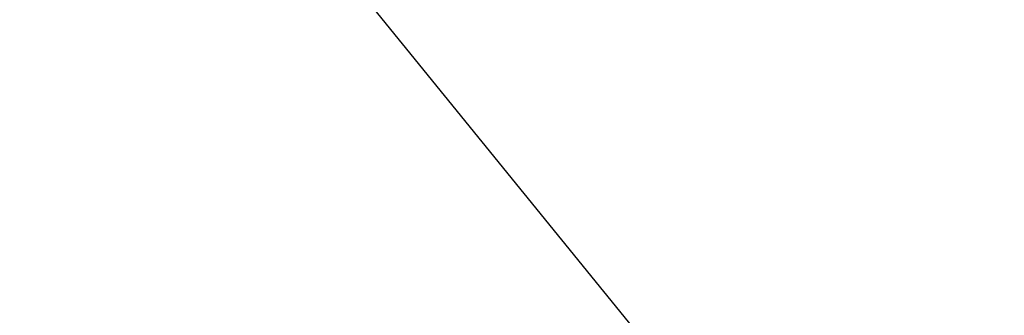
# Model space of a CAD drawing. Extents: x 10527 to 38813, y 13847 to 37526.
# Tile 144 of 256: x 35369.9616 to 35370.232, y 36383.737 to 36383.8182. Entities that reach past the tile are written whole.
import ezdxf

# ---------------------------------------------------------------- set-up
doc = ezdxf.new("R2010")
doc.units = 0
doc.header["$LTSCALE"] = 0.5
doc.header["$MEASUREMENT"] = 0
doc.layers.add('(014) Водопровод', color=5, linetype='ИК_Водопровод -------в--------')
doc.layers.add('.', color=7, linetype='Continuous', lineweight=15)
doc.styles.get("Standard").update_dxf_attribs({"font": 'times.ttf'})
doc.linetypes.add('ИК_Водопровод -------в--------', pattern='A,9,-0.6,["В",Standard,S=1.2,R=0,X=0,Y=-0.6],-1.2', length=10.8)

# ---------------------------------------------------------------- blocks, each defined once
blk = doc.blocks.new('gergrgrre')
at = {"layer": '(014) Водопровод', "flags": 128}
blk.add_lwpolyline([(360036.43777, 4200773.01452), (360047.0977, 4200750.31054), (360089.75965, 4200681.10095), (360107.61882, 4200655.79625), (360141.82554, 4200594.03865), (360149.34528, 4200579.99839), (360206.50699, 4200508.61046), (360230.26195, 4200479.38735), (360306.28122, 4200388.52503), (360409.15365, 4200291.55328), (360456.11441, 4200244.19077), (360490.79275, 4200199.33711)], dxfattribs=at)

msp = doc.modelspace()

# ---------------------------------------------------------------- hatches: boundary and pattern name
at = {"layer": '.', "ltscale": 0.149071}
h = msp.add_hatch(color=256, dxfattribs=at)
h.dxf.hatch_style = 1
h.set_gradient(color1=(255, 255, 255), tint=1)
h.paths.add_polyline_path([(35043.29711, 36082.01318), (36343.29711, 36082.01318), (36343.29711, 37217.01318), (35043.29711, 37217.01318)])
h.paths.add_polyline_path([(35058.29711, 37202.01318), (36328.29711, 37202.01318), (36328.29711, 36097.01318), (35058.29711, 36097.01318)], flags=16)

# ---------------------------------------------------------------- block references
at = {"linetype": 'Continuous'}
msp.add_blockref('gergrgrre', (-324846.94365, -4164111.8779), dxfattribs=at)

doc.saveas('drawing.dxf')
